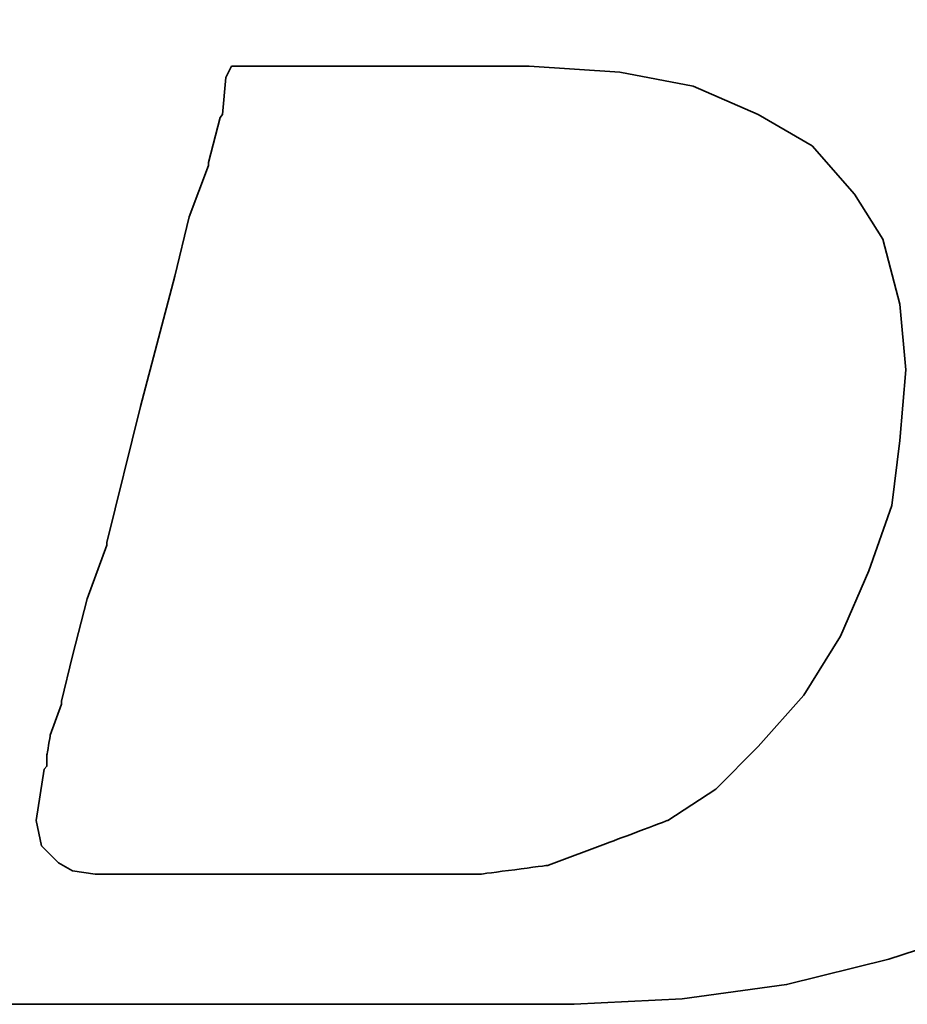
# Model space of a CAD drawing. Header units: millimetres. Extents: x -386 to 3135, y -1989 to 860.
# Tile 18 of 256: x -58.95 to -56.84, y -1958.34 to -1956.01. Entities that reach past the tile are written whole.
import ezdxf

# ---------------------------------------------------------------- set-up
doc = ezdxf.new("R2010")
doc.units = ezdxf.units.MM
doc.layers.add('DIM', color=4, linetype='CONTINUOUS')
doc.layers.add('layer 1', color=7, linetype='CONTINUOUS')

# ---------------------------------------------------------------- blocks, each defined once
blk = doc.blocks.new('TBI MOTION logo(完整正式版)')
at = {"layer": 'layer 1', "color": 22, "lineweight": 35}
for points, knots in [([(-64.65375, -6.86375), (-64.65375, -6.86375), (-64.84375, -7.29625), (-64.84375, -7.29625), (-64.84375, -7.29625), (-64.84375, -7.29625), (-64.86875, -7.34375), (-64.86875, -7.34375), (-64.86875, -7.34375), (-64.86875, -7.34375), (-64.86875, -7.36875), (-64.86875, -7.36875), (-64.86875, -7.36875), (-64.86875, -7.36875), (-65.15375, -7.65375), (-65.15375, -7.65375), (-65.15375, -7.65375), (-65.15375, -7.65375), (-65.17875, -7.65375), (-65.17875, -7.65375), (-65.17875, -7.65375), (-65.17875, -7.65375), (-65.20375, -7.67875), (-65.20375, -7.67875), (-65.20375, -7.67875), (-65.20375, -7.67875), (-65.58875, -7.87125), (-65.58875, -7.87125), (-65.58875, -7.87125), (-65.58875, -7.87125), (-65.63375, -7.87125), (-65.63375, -7.87125), (-65.63375, -7.87125), (-65.63375, -7.87125), (-65.65875, -7.89375), (-65.65875, -7.89375), (-65.65875, -7.89375), (-65.65875, -7.89375), (-66.09375, -7.94375), (-66.09375, -7.94375), (-66.09375, -7.94375), (-66.09375, -7.94375), (-66.11375, -7.94375), (-66.11375, -7.94375), (-66.11375, -7.94375), (-66.11375, -7.94375), (-66.16375, -7.94375), (-66.16375, -7.94375), (-66.16375, -7.94375), (-66.16375, -7.94375), (-66.30875, -7.94375), (-66.30875, -7.94375), (-66.30875, -7.94375), (-66.30875, -7.94375), (-66.69375, -7.94375), (-66.69375, -7.94375), (-66.69375, -7.94375), (-66.69375, -7.94375), (-67.07375, -7.94375), (-67.07375, -7.94375), (-67.07375, -7.94375), (-67.07375, -7.94375), (-67.12375, -7.94375), (-67.12375, -7.94375), (-67.12375, -7.94375), (-67.12375, -7.94375), (-67.12375, -7.96625), (-67.12375, -7.96625), (-67.12375, -7.96625), (-67.12375, -7.96625), (-67.14875, -7.99125), (-67.14875, -7.99125), (-67.14875, -7.99125), (-67.14875, -7.99125), (-67.24375, -8.34875), (-67.24375, -8.34875), (-67.24375, -8.34875), (-67.24375, -8.34875), (-67.31375, -8.68625), (-67.31375, -8.68625), (-67.31375, -8.68625), (-67.31375, -8.68625), (-67.26875, -8.68625), (-67.26875, -8.68625), (-67.26875, -8.68625), (-67.26875, -8.68625), (-67.07375, -8.68625), (-67.07375, -8.68625), (-67.07375, -8.68625), (-67.07375, -8.68625), (-66.54875, -8.68625), (-66.54875, -8.68625), (-66.54875, -8.68625), (-66.54875, -8.68625), (-65.82625, -8.68625), (-65.82625, -8.68625), (-65.82625, -8.68625), (-65.82625, -8.68625), (-65.01375, -8.68625), (-65.01375, -8.68625), (-65.01375, -8.68625), (-65.01375, -8.68625), (-64.05375, -8.68625), (-64.05375, -8.68625), (-64.05375, -8.68625), (-64.05375, -8.68625), (-62.08375, -8.68625), (-62.08375, -8.68625), (-62.08375, -8.68625), (-62.08375, -8.68625), (-60.06875, -8.68625), (-60.06875, -8.68625), (-60.06875, -8.68625), (-60.06875, -8.68625), (-59.10875, -8.68625), (-59.10875, -8.68625), (-59.10875, -8.68625), (-59.10875, -8.68625), (-58.29375, -8.68625), (-58.29375, -8.68625), (-58.29375, -8.68625), (-58.29375, -8.68625), (-57.57375, -8.68625), (-57.57375, -8.68625), (-57.57375, -8.68625), (-57.57375, -8.68625), (-57.04875, -8.68625), (-57.04875, -8.68625), (-57.04875, -8.68625), (-57.04875, -8.68625), (-56.85375, -8.68625), (-56.85375, -8.68625), (-56.85375, -8.68625), (-56.85375, -8.68625), (-56.70875, -8.68625), (-56.70875, -8.68625), (-56.70875, -8.68625), (-56.70875, -8.68625), (-56.61375, -8.68625), (-56.61375, -8.68625), (-56.61375, -8.68625), (-56.61375, -8.68625), (-56.56875, -8.68625), (-56.56875, -8.68625), (-56.56875, -8.68625), (-56.56875, -8.68625), (-55.65375, -8.63875), (-55.65375, -8.63875), (-55.65375, -8.63875), (-55.65375, -8.63875), (-54.76875, -8.51875), (-54.76875, -8.51875), (-54.76875, -8.51875), (-54.76875, -8.51875), (-53.90375, -8.30375), (-53.90375, -8.30375), (-53.90375, -8.30375), (-53.90375, -8.30375), (-53.08875, -8.03875), (-53.08875, -8.03875), (-53.08875, -8.03875), (-53.08875, -8.03875), (-52.34375, -7.65375), (-52.34375, -7.65375), (-52.34375, -7.65375), (-52.34375, -7.65375), (-51.69875, -7.29625), (-51.69875, -7.29625), (-51.69875, -7.29625), (-51.69875, -7.29625), (-51.21875, -6.91125), (-51.21875, -6.91125), (-51.21875, -6.91125), (-51.21875, -6.91125), (-50.83375, -6.50375), (-50.83375, -6.50375), (-50.83375, -6.50375), (-50.83375, -6.50375), (-50.44875, -5.94875), (-50.44875, -5.94875), (-50.44875, -5.94875), (-50.44875, -5.94875), (-50.13875, -5.30375), (-50.13875, -5.30375), (-50.13875, -5.30375), (-50.13875, -5.30375), (-49.99375, -4.65375), (-49.99375, -4.65375), (-49.99375, -4.65375), (-49.99375, -4.65375), (-49.92375, -3.98375), (-49.92375, -3.98375), (-49.92375, -3.98375), (-49.92375, -3.98375), (-49.99375, -3.19374), (-49.99375, -3.19374), (-49.99375, -3.19374), (-49.99375, -3.19374), (-50.23374, -2.44874), (-50.23374, -2.44874), (-50.23374, -2.44874), (-50.23374, -2.44874), (-50.59375, -1.87374), (-50.59375, -1.87374), (-50.59375, -1.87374), (-50.59375, -1.87374), (-51.09875, -1.31874), (-51.09875, -1.31874), (-51.09875, -1.31874), (-51.09875, -1.31874), (-51.74375, -0.81875), (-51.74375, -0.81875), (-51.74375, -0.81875), (-51.74375, -0.81875), (-52.53875, -0.48125), (-52.53875, -0.48125), (-52.53875, -0.48125), (-52.53875, -0.48125), (-53.47375, -0.21875), (-53.47375, -0.21875), (-53.47375, -0.21875), (-53.47375, -0.21875), (-54.52875, -0.04874), (-54.52875, -0.04874), (-54.52875, -0.04874), (-54.52875, -0.04874), (-55.65375, 0.12125), (-55.65375, 0.12125), (-55.65375, 0.12125), (-55.65375, 0.12125), (-54.50375, 0.28624), (-54.50375, 0.28624), (-54.50375, 0.28624), (-54.50375, 0.28624), (-53.83375, 0.38124), (-53.83375, 0.38124), (-53.83375, 0.38124), (-53.83375, 0.38124), (-53.18375, 0.50125), (-53.18375, 0.50125), (-53.18375, 0.50125), (-53.18375, 0.50125), (-52.55875, 0.66874), (-52.55875, 0.66874), (-52.55875, 0.66874), (-52.55875, 0.66874), (-52.03375, 0.86124), (-52.03375, 0.86124), (-52.03375, 0.86124), (-52.03375, 0.86124), (-51.50374, 1.03124), (-51.50374, 1.03124), (-51.50374, 1.03124), (-51.50374, 1.03124), (-51.09875, 1.27125), (-51.09875, 1.27125), (-51.09875, 1.27125), (-51.09875, 1.27125), (-50.71375, 1.48624), (-50.71375, 1.48624), (-50.71375, 1.48624), (-50.71375, 1.48624), (-50.37625, 1.77625), (-50.37625, 1.77625), (-50.37625, 1.77625), (-50.37625, 1.77625), (-49.82375, 2.37625), (-49.82375, 2.37625), (-49.82375, 2.37625), (-49.82375, 2.37625), (-49.41875, 2.99625), (-49.41875, 2.99625), (-49.41875, 2.99625), (-49.41875, 2.99625), (-49.22375, 3.76625), (-49.22375, 3.76625), (-49.22375, 3.76625), (-49.22375, 3.76625), (-49.15375, 4.50874), (-49.15375, 4.50874), (-49.15375, 4.50874), (-49.15375, 4.50874), (-49.20375, 5.25125), (-49.20375, 5.25125), (-49.20375, 5.25125), (-49.20375, 5.25125), (-49.41875, 5.92625), (-49.41875, 5.92625), (-49.41875, 5.92625), (-49.41875, 5.92625), (-49.77875, 6.47625), (-49.77875, 6.47625), (-49.77875, 6.47625), (-49.77875, 6.47625), (-50.33125, 7.02624), (-50.33125, 7.02624), (-50.33125, 7.02624), (-50.33125, 7.02624), (-51.00125, 7.43625), (-51.00125, 7.43625), (-51.00125, 7.43625), (-51.00125, 7.43625), (-51.79375, 7.72625), (-51.79375, 7.72625), (-51.79375, 7.72625), (-51.79375, 7.72625), (-52.72875, 7.89124), (-52.72875, 7.89124), (-52.72875, 7.89124), (-52.72875, 7.89124), (-53.83375, 7.98625), (-53.83375, 7.98625), (-53.83375, 7.98625), (-53.83375, 7.98625), (-53.92875, 7.98625), (-53.92875, 7.98625), (-53.92875, 7.98625), (-53.92875, 7.98625), (-54.26375, 7.98625), (-54.26375, 7.98625), (-54.26375, 7.98625), (-54.26375, 7.98625), (-54.74375, 7.98625), (-54.74375, 7.98625), (-54.74375, 7.98625), (-54.74375, 7.98625), (-55.36875, 7.98625), (-55.36875, 7.98625), (-55.36875, 7.98625), (-55.36875, 7.98625), (-56.13375, 7.98625), (-56.13375, 7.98625), (-56.13375, 7.98625), (-56.13375, 7.98625), (-56.94875, 7.98625), (-56.94875, 7.98625), (-56.94875, 7.98625), (-56.94875, 7.98625), (-58.77625, 7.98625), (-58.77625, 7.98625), (-58.77625, 7.98625), (-58.77625, 7.98625), (-60.59875, 7.98625), (-60.59875, 7.98625), (-60.59875, 7.98625), (-60.59875, 7.98625), (-61.41375, 7.98625), (-61.41375, 7.98625), (-61.41375, 7.98625), (-61.41375, 7.98625), (-62.17875, 7.98625), (-62.17875, 7.98625), (-62.17875, 7.98625), (-62.17875, 7.98625), (-62.80375, 7.98625), (-62.80375, 7.98625), (-62.80375, 7.98625), (-62.80375, 7.98625), (-63.30625, 7.98625), (-63.30625, 7.98625), (-63.30625, 7.98625), (-63.30625, 7.98625), (-63.57375, 7.98625), (-63.57375, 7.98625), (-63.57375, 7.98625), (-63.57375, 7.98625), (-63.57375, 7.96375), (-63.57375, 7.96375), (-63.57375, 7.96375), (-63.57375, 7.96375), (-63.59875, 7.94125), (-63.59875, 7.94125), (-63.59875, 7.94125), (-63.59875, 7.94125), (-63.69375, 7.55625), (-63.69375, 7.55625), (-63.69375, 7.55625), (-63.69375, 7.55625), (-63.76375, 7.24624), (-63.76375, 7.24624), (-63.76375, 7.24624), (-63.76375, 7.24624), (-63.23875, 7.24624), (-63.23875, 7.24624), (-63.23875, 7.24624), (-63.23875, 7.24624), (-62.75875, 7.24624), (-62.75875, 7.24624), (-62.75875, 7.24624), (-62.75875, 7.24624), (-62.61125, 7.24624), (-62.61125, 7.24624), (-62.61125, 7.24624), (-62.61125, 7.24624), (-62.56625, 7.24624), (-62.56625, 7.24624), (-62.56625, 7.24624), (-62.56625, 7.24624), (-62.22875, 7.24624), (-62.22875, 7.24624), (-62.22875, 7.24624), (-62.22875, 7.24624), (-62.20375, 7.24624), (-62.20375, 7.24624), (-62.20375, 7.24624), (-62.20375, 7.24624), (-62.17875, 7.21875), (-62.17875, 7.21875), (-62.17875, 7.21875), (-62.17875, 7.21875), (-61.96375, 7.17125), (-61.96375, 7.17125), (-61.96375, 7.17125), (-61.96375, 7.17125), (-61.72375, 7.12624), (-61.72375, 7.12624), (-61.72375, 7.12624), (-61.72375, 7.12624), (-61.70375, 7.12624), (-61.70375, 7.12624), (-61.70375, 7.12624), (-61.70375, 7.12624), (-61.55875, 7.07624), (-61.55875, 7.07624), (-61.55875, 7.07624), (-61.55875, 7.07624), (-61.50875, 7.07624), (-61.50875, 7.07624), (-61.50875, 7.07624), (-61.50875, 7.07624), (-61.48375, 7.02624), (-61.48375, 7.02624), (-61.48375, 7.02624), (-61.48375, 7.02624), (-61.31875, 6.83375), (-61.31875, 6.83375), (-61.31875, 6.83375), (-61.31875, 6.83375), (-61.29375, 6.81125), (-61.29375, 6.81125), (-61.29375, 6.81125), (-61.29375, 6.81125), (-61.29375, 6.78625), (-61.29375, 6.78625), (-61.29375, 6.78625), (-61.29375, 6.78625), (-61.19875, 6.50124), (-61.19875, 6.50124), (-61.19875, 6.50124), (-61.19875, 6.50124), (-61.17375, 6.45124), (-61.17375, 6.45124), (-61.17375, 6.45124), (-61.17375, 6.45124), (-61.19875, 6.40625), (-61.19875, 6.40625), (-61.19875, 6.40625), (-61.19875, 6.40625), (-61.26875, 5.99624), (-61.26875, 5.99624), (-61.26875, 5.99624), (-61.26875, 5.99624), (-61.26875, 5.85125), (-61.26875, 5.85125), (-61.26875, 5.85125), (-61.26875, 5.85125), (-61.26875, 5.82625), (-61.26875, 5.82625), (-61.26875, 5.82625), (-61.26875, 5.82625), (-61.29375, 5.80625), (-61.29375, 5.80625), (-61.29375, 5.80625), (-61.29375, 5.80625), (-61.34125, 5.66125), (-61.34125, 5.66125), (-61.34125, 5.66125), (-61.34125, 5.66125), (-61.41375, 5.44625), (-61.41375, 5.44625), (-61.41375, 5.44625), (-61.41375, 5.44625), (-61.48375, 5.15625), (-61.48375, 5.15625), (-61.48375, 5.15625), (-61.48375, 5.15625), (-61.58375, 4.82124), (-61.58375, 4.82124), (-61.58375, 4.82124), (-61.58375, 4.82124), (-61.79875, 4.00375), (-61.79875, 4.00375), (-61.79875, 4.00375), (-61.79875, 4.00375), (-62.05875, 2.99625), (-62.05875, 2.99625), (-62.05875, 2.99625), (-62.05875, 2.99625), (-62.34875, 1.91625), (-62.34875, 1.91625), (-62.34875, 1.91625), (-62.34875, 1.91625), (-62.97375, -0.41124), (-62.97375, -0.41124), (-62.97375, -0.41124), (-62.97375, -0.41124), (-63.59875, -2.75875), (-63.59875, -2.75875), (-63.59875, -2.75875), (-63.59875, -2.75875), (-63.88375, -3.86374), (-63.88375, -3.86374), (-63.88375, -3.86374), (-63.88375, -3.86374), (-64.14875, -4.82374), (-64.14875, -4.82374), (-64.14875, -4.82374), (-64.14875, -4.82374), (-64.36375, -5.64125), (-64.36375, -5.64125), (-64.36375, -5.64125), (-64.36375, -5.64125), (-64.43625, -5.97625), (-64.43625, -5.97625), (-64.43625, -5.97625), (-64.43625, -5.97625), (-64.50875, -6.28625), (-64.50875, -6.28625), (-64.50875, -6.28625), (-64.50875, -6.28625), (-64.50875, -6.30875), (-64.50875, -6.30875), (-64.50875, -6.30875), (-64.50875, -6.30875), (-64.57875, -6.50375), (-64.57875, -6.50375), (-64.57875, -6.50375), (-64.57875, -6.50375), (-64.62875, -6.69625), (-64.62875, -6.69625), (-64.62875, -6.69625), (-64.62875, -6.69625), (-64.62875, -6.76875), (-64.62875, -6.76875), (-64.62875, -6.76875), (-64.62875, -6.76875), (-64.62875, -6.81375), (-64.62875, -6.81375), (-64.62875, -6.81375), (-64.62875, -6.81375), (-64.62875, -6.83875), (-64.62875, -6.83875), (-64.62875, -6.83875), (-64.62875, -6.83875), (-64.65375, -6.86375), (-64.65375, -6.86375)], [0, 0, 0, 0, 0.0071942, 0.0071942, 0.0071942, 0.0071943, 0.0143885, 0.0143885, 0.0143885, 0.0143885, 0.0215827, 0.0215827, 0.0215827, 0.0215827, 0.028777, 0.028777, 0.028777, 0.028777, 0.0359712, 0.0359712, 0.0359712, 0.0359712, 0.0431655, 0.0431655, 0.0431655, 0.0431655, 0.0503597, 0.0503597, 0.0503597, 0.0503597, 0.057554, 0.057554, 0.057554, 0.057554, 0.0647482, 0.0647482, 0.0647482, 0.0647482, 0.0719424, 0.0719424, 0.0719424, 0.0719425, 0.0791367, 0.0791367, 0.0791367, 0.0791367, 0.0863309, 0.0863309, 0.0863309, 0.0863309, 0.0935252, 0.0935252, 0.0935252, 0.0935252, 0.1007194, 0.1007194, 0.1007194, 0.1007194, 0.1079137, 0.1079137, 0.1079137, 0.1079137, 0.1151079, 0.1151079, 0.1151079, 0.1151079, 0.1223022, 0.1223022, 0.1223022, 0.1223022, 0.1294964, 0.1294964, 0.1294964, 0.1294964, 0.1366906, 0.1366906, 0.1366906, 0.1366907, 0.1438849, 0.1438849, 0.1438849, 0.1438849, 0.1510791, 0.1510791, 0.1510791, 0.1510791, 0.1582734, 0.1582734, 0.1582734, 0.1582734, 0.1654676, 0.1654676, 0.1654676, 0.1654676, 0.1726619, 0.1726619, 0.1726619, 0.1726619, 0.1798561, 0.1798561, 0.1798561, 0.1798561, 0.1870504, 0.1870504, 0.1870504, 0.1870504, 0.1942446, 0.1942446, 0.1942446, 0.1942446, 0.2014388, 0.2014388, 0.2014388, 0.2014389, 0.2086331, 0.2086331, 0.2086331, 0.2086331, 0.2158273, 0.2158273, 0.2158273, 0.2158273, 0.2230216, 0.2230216, 0.2230216, 0.2230216, 0.2302158, 0.2302158, 0.2302158, 0.2302158, 0.2374101, 0.2374101, 0.2374101, 0.2374101, 0.2446043, 0.2446043, 0.2446043, 0.2446043, 0.2517986, 0.2517986, 0.2517986, 0.2517986, 0.2589928, 0.2589928, 0.2589928, 0.2589928, 0.2661871, 0.2661871, 0.2661871, 0.2661871, 0.2733813, 0.2733813, 0.2733813, 0.2733813, 0.2805755, 0.2805755, 0.2805755, 0.2805755, 0.2877698, 0.2877698, 0.2877698, 0.2877698, 0.294964, 0.294964, 0.294964, 0.294964, 0.3021583, 0.3021583, 0.3021583, 0.3021583, 0.3093525, 0.3093525, 0.3093525, 0.3093525, 0.3165468, 0.3165468, 0.3165468, 0.3165468, 0.323741, 0.323741, 0.323741, 0.323741, 0.3309353, 0.3309353, 0.3309353, 0.3309353, 0.3381295, 0.3381295, 0.3381295, 0.3381295, 0.3453237, 0.3453237, 0.3453237, 0.3453238, 0.352518, 0.352518, 0.352518, 0.352518, 0.3597122, 0.3597122, 0.3597122, 0.3597122, 0.3669065, 0.3669065, 0.3669065, 0.3669065, 0.3741007, 0.3741007, 0.3741007, 0.3741007, 0.381295, 0.381295, 0.381295, 0.381295, 0.3884892, 0.3884892, 0.3884892, 0.3884892, 0.3956835, 0.3956835, 0.3956835, 0.3956835, 0.4028777, 0.4028777, 0.4028777, 0.4028777, 0.4100719, 0.4100719, 0.4100719, 0.410072, 0.4172662, 0.4172662, 0.4172662, 0.4172662, 0.4244604, 0.4244604, 0.4244604, 0.4244604, 0.4316547, 0.4316547, 0.4316547, 0.4316547, 0.4388489, 0.4388489, 0.4388489, 0.4388489, 0.4460432, 0.4460432, 0.4460432, 0.4460432, 0.4532374, 0.4532374, 0.4532374, 0.4532374, 0.4604317, 0.4604317, 0.4604317, 0.4604317, 0.4676259, 0.4676259, 0.4676259, 0.4676259, 0.4748201, 0.4748201, 0.4748201, 0.4748202, 0.4820144, 0.4820144, 0.4820144, 0.4820144, 0.4892086, 0.4892086, 0.4892086, 0.4892086, 0.4964029, 0.4964029, 0.4964029, 0.4964029, 0.5035971, 0.5035971, 0.5035971, 0.5035971, 0.5107914, 0.5107914, 0.5107914, 0.5107914, 0.5179856, 0.5179856, 0.5179856, 0.5179856, 0.5251799, 0.5251799, 0.5251799, 0.5251799, 0.5323741, 0.5323741, 0.5323741, 0.5323741, 0.5395683, 0.5395683, 0.5395683, 0.5395684, 0.5467626, 0.5467626, 0.5467626, 0.5467626, 0.5539568, 0.5539568, 0.5539568, 0.5539568, 0.5611511, 0.5611511, 0.5611511, 0.5611511, 0.5683453, 0.5683453, 0.5683453, 0.5683453, 0.5755396, 0.5755396, 0.5755396, 0.5755396, 0.5827338, 0.5827338, 0.5827338, 0.5827338, 0.5899281, 0.5899281, 0.5899281, 0.5899281, 0.5971223, 0.5971223, 0.5971223, 0.5971223, 0.6043165, 0.6043165, 0.6043165, 0.6043166, 0.6115108, 0.6115108, 0.6115108, 0.6115108, 0.618705, 0.618705, 0.618705, 0.618705, 0.6258993, 0.6258993, 0.6258993, 0.6258993, 0.6330935, 0.6330935, 0.6330935, 0.6330935, 0.6402878, 0.6402878, 0.6402878, 0.6402878, 0.647482, 0.647482, 0.647482, 0.647482, 0.6546763, 0.6546763, 0.6546763, 0.6546763, 0.6618705, 0.6618705, 0.6618705, 0.6618705, 0.6690647, 0.6690647, 0.6690647, 0.6690648, 0.676259, 0.676259, 0.676259, 0.676259, 0.6834532, 0.6834532, 0.6834532, 0.6834532, 0.6906475, 0.6906475, 0.6906475, 0.6906475, 0.6978417, 0.6978417, 0.6978417, 0.6978417, 0.705036, 0.705036, 0.705036, 0.705036, 0.7122302, 0.7122302, 0.7122302, 0.7122302, 0.7194245, 0.7194245, 0.7194245, 0.7194245, 0.7266187, 0.7266187, 0.7266187, 0.7266187, 0.7338129, 0.7338129, 0.7338129, 0.733813, 0.7410072, 0.7410072, 0.7410072, 0.7410072, 0.7482014, 0.7482014, 0.7482014, 0.7482014, 0.7553957, 0.7553957, 0.7553957, 0.7553957, 0.7625899, 0.7625899, 0.7625899, 0.7625899, 0.7697842, 0.7697842, 0.7697842, 0.7697842, 0.7769784, 0.7769784, 0.7769784, 0.7769784, 0.7841727, 0.7841727, 0.7841727, 0.7841727, 0.7913669, 0.7913669, 0.7913669, 0.7913669, 0.7985612, 0.7985612, 0.7985612, 0.7985612, 0.8057554, 0.8057554, 0.8057554, 0.8057554, 0.8129496, 0.8129496, 0.8129496, 0.8129497, 0.8201439, 0.8201439, 0.8201439, 0.8201439, 0.8273381, 0.8273381, 0.8273381, 0.8273381, 0.8345324, 0.8345324, 0.8345324, 0.8345324, 0.8417266, 0.8417266, 0.8417266, 0.8417266, 0.8489209, 0.8489209, 0.8489209, 0.8489209, 0.8561151, 0.8561151, 0.8561151, 0.8561151, 0.8633094, 0.8633094, 0.8633094, 0.8633094, 0.8705036, 0.8705036, 0.8705036, 0.8705036, 0.8776978, 0.8776978, 0.8776978, 0.8776979, 0.8848921, 0.8848921, 0.8848921, 0.8848921, 0.8920863, 0.8920863, 0.8920863, 0.8920863, 0.8992806, 0.8992806, 0.8992806, 0.8992806, 0.9064748, 0.9064748, 0.9064748, 0.9064748, 0.9136691, 0.9136691, 0.9136691, 0.9136691, 0.9208633, 0.9208633, 0.9208633, 0.9208633, 0.9280576, 0.9280576, 0.9280576, 0.9280576, 0.9352518, 0.9352518, 0.9352518, 0.9352518, 0.942446, 0.942446, 0.942446, 0.9424461, 0.9496403, 0.9496403, 0.9496403, 0.9496403, 0.9568345, 0.9568345, 0.9568345, 0.9568345, 0.9640288, 0.9640288, 0.9640288, 0.9640288, 0.971223, 0.971223, 0.971223, 0.971223, 0.9784173, 0.9784173, 0.9784173, 0.9784173, 0.9856115, 0.9856115, 0.9856115, 0.9856115, 0.9928058, 0.9928058, 0.9928058, 0.9928058, 1, 1, 1, 1]), ([(-61.03125, -6.57375), (-61.03125, -6.57375), (-61.03125, -6.67125), (-61.03125, -6.67125), (-61.03125, -6.67125), (-61.03125, -6.67125), (-61.05375, -6.69625), (-61.05375, -6.69625), (-61.05375, -6.69625), (-61.05375, -6.69625), (-61.12375, -7.12875), (-61.12375, -7.12875), (-61.12375, -7.12875), (-61.12375, -7.12875), (-61.07875, -7.34375), (-61.07875, -7.34375), (-61.07875, -7.34375), (-61.07875, -7.34375), (-60.93375, -7.48875), (-60.93375, -7.48875), (-60.93375, -7.48875), (-60.93375, -7.48875), (-60.81375, -7.55625), (-60.81375, -7.55625), (-60.81375, -7.55625), (-60.81375, -7.55625), (-60.62375, -7.58375), (-60.62375, -7.58375), (-60.62375, -7.58375), (-60.62375, -7.58375), (-60.30875, -7.58375), (-60.30875, -7.58375), (-60.30875, -7.58375), (-60.30875, -7.58375), (-59.97375, -7.58375), (-59.97375, -7.58375), (-59.97375, -7.58375), (-59.97375, -7.58375), (-59.87875, -7.58375), (-59.87875, -7.58375), (-59.87875, -7.58375), (-59.87875, -7.58375), (-59.63625, -7.58375), (-59.63625, -7.58375), (-59.63625, -7.58375), (-59.63625, -7.58375), (-58.96875, -7.58375), (-58.96875, -7.58375), (-58.96875, -7.58375), (-58.96875, -7.58375), (-58.29375, -7.58375), (-58.29375, -7.58375), (-58.29375, -7.58375), (-58.29375, -7.58375), (-58.05375, -7.58375), (-58.05375, -7.58375), (-58.05375, -7.58375), (-58.05375, -7.58375), (-57.98375, -7.58375), (-57.98375, -7.58375), (-57.98375, -7.58375), (-57.98375, -7.58375), (-57.35875, -7.58375), (-57.35875, -7.58375), (-57.35875, -7.58375), (-57.35875, -7.58375), (-56.78375, -7.50875), (-56.78375, -7.50875), (-56.78375, -7.50875), (-56.78375, -7.50875), (-56.27875, -7.31875), (-56.27875, -7.31875), (-56.27875, -7.31875), (-56.27875, -7.31875), (-55.77375, -7.12875), (-55.77375, -7.12875), (-55.77375, -7.12875), (-55.77375, -7.12875), (-55.36875, -6.86375), (-55.36875, -6.86375), (-55.36875, -6.86375), (-55.36875, -6.86375), (-55.00875, -6.50375), (-55.00875, -6.50375), (-55.00875, -6.50375), (-55.00875, -6.50375), (-54.62375, -6.06875), (-54.62375, -6.06875), (-54.62375, -6.06875), (-54.62375, -6.06875), (-54.31375, -5.56875), (-54.31375, -5.56875), (-54.31375, -5.56875), (-54.31375, -5.56875), (-54.07375, -5.01625), (-54.07375, -5.01625), (-54.07375, -5.01625), (-54.07375, -5.01625), (-53.87875, -4.46374), (-53.87875, -4.46374), (-53.87875, -4.46374), (-53.87875, -4.46374), (-53.80875, -3.91375), (-53.80875, -3.91375), (-53.80875, -3.91375), (-53.80875, -3.91375), (-53.75875, -3.31375), (-53.75875, -3.31375), (-53.75875, -3.31375), (-53.75875, -3.31375), (-53.80875, -2.75875), (-53.80875, -2.75875), (-53.80875, -2.75875), (-53.80875, -2.75875), (-53.95375, -2.20875), (-53.95375, -2.20875), (-53.95375, -2.20875), (-53.95375, -2.20875), (-54.19375, -1.82625), (-54.19375, -1.82625), (-54.19375, -1.82625), (-54.19375, -1.82625), (-54.55375, -1.41875), (-54.55375, -1.41875), (-54.55375, -1.41875), (-54.55375, -1.41875), (-55.00875, -1.15125), (-55.00875, -1.15125), (-55.00875, -1.15125), (-55.00875, -1.15125), (-55.56125, -0.91375), (-55.56125, -0.91375), (-55.56125, -0.91375), (-55.56125, -0.91375), (-56.18125, -0.79375), (-56.18125, -0.79375), (-56.18125, -0.79375), (-56.18125, -0.79375), (-56.94875, -0.74374), (-56.94875, -0.74374), (-56.94875, -0.74374), (-56.94875, -0.74374), (-56.99875, -0.74374), (-56.99875, -0.74374), (-56.99875, -0.74374), (-56.99875, -0.74374), (-57.09375, -0.74374), (-57.09375, -0.74374), (-57.09375, -0.74374), (-57.09375, -0.74374), (-57.38375, -0.74374), (-57.38375, -0.74374), (-57.38375, -0.74374), (-57.38375, -0.74374), (-57.76875, -0.74374), (-57.76875, -0.74374), (-57.76875, -0.74374), (-57.76875, -0.74374), (-58.24625, -0.74374), (-58.24625, -0.74374), (-58.24625, -0.74374), (-58.24625, -0.74374), (-58.72875, -0.74374), (-58.72875, -0.74374), (-58.72875, -0.74374), (-58.72875, -0.74374), (-59.20875, -0.74374), (-59.20875, -0.74374), (-59.20875, -0.74374), (-59.20875, -0.74374), (-59.46875, -0.74374), (-59.46875, -0.74374), (-59.46875, -0.74374), (-59.46875, -0.74374), (-59.51625, -0.83875), (-59.51625, -0.83875), (-59.51625, -0.83875), (-59.51625, -0.83875), (-59.54375, -1.15125), (-59.54375, -1.15125), (-59.54375, -1.15125), (-59.54375, -1.15125), (-59.56375, -1.17874), (-59.56375, -1.17874), (-59.56375, -1.17874), (-59.56375, -1.17874), (-59.66375, -1.55875), (-59.66375, -1.55875), (-59.66375, -1.55875), (-59.66375, -1.55875), (-59.66375, -1.58375), (-59.66375, -1.58375), (-59.66375, -1.58375), (-59.66375, -1.58375), (-59.82875, -2.01874), (-59.82875, -2.01874), (-59.82875, -2.01874), (-59.82875, -2.01874), (-59.94875, -2.52125), (-59.94875, -2.52125), (-59.94875, -2.52125), (-59.94875, -2.52125), (-60.23875, -3.62375), (-60.23875, -3.62375), (-60.23875, -3.62375), (-60.23875, -3.62375), (-60.52375, -4.77624), (-60.52375, -4.77624), (-60.52375, -4.77624), (-60.52375, -4.77624), (-60.52375, -4.79874), (-60.52375, -4.79874), (-60.52375, -4.79874), (-60.52375, -4.79874), (-60.69125, -5.25375), (-60.69125, -5.25375), (-60.69125, -5.25375), (-60.69125, -5.25375), (-60.81375, -5.73625), (-60.81375, -5.73625), (-60.81375, -5.73625), (-60.81375, -5.73625), (-60.90875, -6.11875), (-60.90875, -6.11875), (-60.90875, -6.11875), (-60.90875, -6.11875), (-60.90875, -6.14375), (-60.90875, -6.14375), (-60.90875, -6.14375), (-60.90875, -6.14375), (-61.00375, -6.40875), (-61.00375, -6.40875), (-61.00375, -6.40875), (-61.00375, -6.40875), (-61.03125, -6.57375), (-61.03125, -6.57375)], [0, 0, 0, 0, 0.0169492, 0.0169492, 0.0169492, 0.0169492, 0.0338983, 0.0338983, 0.0338983, 0.0338983, 0.0508475, 0.0508475, 0.0508475, 0.0508475, 0.0677966, 0.0677966, 0.0677966, 0.0677966, 0.0847458, 0.0847458, 0.0847458, 0.0847458, 0.1016949, 0.1016949, 0.1016949, 0.1016949, 0.1186441, 0.1186441, 0.1186441, 0.1186441, 0.1355932, 0.1355932, 0.1355932, 0.1355932, 0.1525424, 0.1525424, 0.1525424, 0.1525424, 0.1694915, 0.1694915, 0.1694915, 0.1694915, 0.1864407, 0.1864407, 0.1864407, 0.1864407, 0.2033898, 0.2033898, 0.2033898, 0.2033898, 0.220339, 0.220339, 0.220339, 0.220339, 0.2372881, 0.2372881, 0.2372881, 0.2372881, 0.2542373, 0.2542373, 0.2542373, 0.2542373, 0.2711864, 0.2711864, 0.2711864, 0.2711865, 0.2881356, 0.2881356, 0.2881356, 0.2881356, 0.3050847, 0.3050847, 0.3050847, 0.3050848, 0.3220339, 0.3220339, 0.3220339, 0.3220339, 0.3389831, 0.3389831, 0.3389831, 0.3389831, 0.3559322, 0.3559322, 0.3559322, 0.3559322, 0.3728814, 0.3728814, 0.3728814, 0.3728814, 0.3898305, 0.3898305, 0.3898305, 0.3898305, 0.4067797, 0.4067797, 0.4067797, 0.4067797, 0.4237288, 0.4237288, 0.4237288, 0.4237288, 0.440678, 0.440678, 0.440678, 0.440678, 0.4576271, 0.4576271, 0.4576271, 0.4576271, 0.4745763, 0.4745763, 0.4745763, 0.4745763, 0.4915254, 0.4915254, 0.4915254, 0.4915254, 0.5084746, 0.5084746, 0.5084746, 0.5084746, 0.5254237, 0.5254237, 0.5254237, 0.5254237, 0.5423729, 0.5423729, 0.5423729, 0.5423729, 0.559322, 0.559322, 0.559322, 0.559322, 0.5762712, 0.5762712, 0.5762712, 0.5762712, 0.5932203, 0.5932203, 0.5932203, 0.5932203, 0.6101695, 0.6101695, 0.6101695, 0.6101695, 0.6271186, 0.6271186, 0.6271186, 0.6271187, 0.6440678, 0.6440678, 0.6440678, 0.6440678, 0.6610169, 0.6610169, 0.6610169, 0.661017, 0.6779661, 0.6779661, 0.6779661, 0.6779661, 0.6949153, 0.6949153, 0.6949153, 0.6949153, 0.7118644, 0.7118644, 0.7118644, 0.7118644, 0.7288136, 0.7288136, 0.7288136, 0.7288136, 0.7457627, 0.7457627, 0.7457627, 0.7457627, 0.7627119, 0.7627119, 0.7627119, 0.7627119, 0.779661, 0.779661, 0.779661, 0.779661, 0.7966102, 0.7966102, 0.7966102, 0.7966102, 0.8135593, 0.8135593, 0.8135593, 0.8135593, 0.8305085, 0.8305085, 0.8305085, 0.8305085, 0.8474576, 0.8474576, 0.8474576, 0.8474576, 0.8644068, 0.8644068, 0.8644068, 0.8644068, 0.8813559, 0.8813559, 0.8813559, 0.8813559, 0.8983051, 0.8983051, 0.8983051, 0.8983051, 0.9152542, 0.9152542, 0.9152542, 0.9152542, 0.9322034, 0.9322034, 0.9322034, 0.9322034, 0.9491525, 0.9491525, 0.9491525, 0.9491526, 0.9661017, 0.9661017, 0.9661017, 0.9661017, 0.9830508, 0.9830508, 0.9830508, 0.9830509, 1, 1, 1, 1])]:
    blk.add_open_spline(points, degree=3, knots=knots, dxfattribs=at)

msp = doc.modelspace()

# ---------------------------------------------------------------- block references
at = {"layer": 'DIM', "color": 7, "xscale": 0.2802190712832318, "yscale": 0.2802190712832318, "zscale": 0.2802190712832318}
msp.add_blockref('TBI MOTION logo(完整正式版)', (-41.7789, -1955.9074), dxfattribs=at)

doc.saveas('drawing.dxf')
